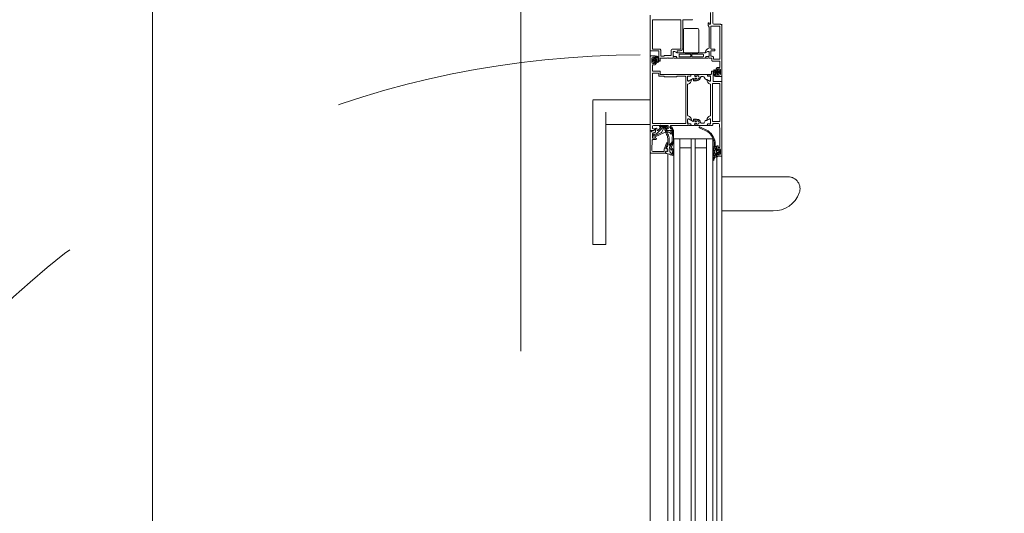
# Model space of a CAD drawing. Header units: centimetres. Extents: x -2424 to 1783, y 5 to 2907.
# Tile 21 of 99: x -626 to -529, y 1479 to 1527. Entities that reach past the tile are written whole.
import ezdxf

# ---------------------------------------------------------------- set-up
doc = ezdxf.new("R2010")
doc.units = ezdxf.units.CM
for name, pattern in [('Dash', [60, 30, -30]), ('Hidden', [71.4375, 47.625, -23.8125]), ('Oś', [222.25, 127, -31.75, 31.75, -31.75])]:
    doc.linetypes.add(name, pattern=pattern)
for name, color, linetype, lineweight in [('A-DETL', 90, 'Continuous', 9), ('A-DETL-GENF', 92, 'Continuous', 9), ('A-DOOR', 31, 'Continuous', 13), ('A-DOOR-HDLN', 31, 'Dash', 9), ('S-GRID', 1, 'Continuous', 13)]:
    doc.layers.add(name, color=color, linetype=linetype, lineweight=lineweight)

msp = doc.modelspace()

# ---------------------------------------------------------------- linework, layer by layer
at = {"layer": 'A-DETL', "color": 251, "linetype": 'Hidden', "lineweight": 9}
msp.add_line((-576.623, 1828.326), (-576.623, 1388.826), dxfattribs=at)
at = {"layer": 'A-DETL', "color": 251, "linetype": 'Dash', "lineweight": 9}
for points, knots in [([(-552.773, 2638.575), (-478.908, 2638.575), (-476.079, 2638.575), (-439.123, 2638.575), (-439.123, 2601.619), (-439.123, 2598.79), (-439.123, 2573.539), (-439.123, 1655.824), (-439.123, 1618.868), (-439.123, 1616.04), (-439.123, 1512.359), (-439.123, 1509.531), (-439.123, 1472.575), (-476.079, 1472.575), (-478.908, 1472.575), (-555.623, 1472.575)], [0, 0, 0, 0, 1.242892, 2.082132, 2.921372, 3.63261, 13.975949, 24.692511, 35.163852, 36.732804, 37.928533, 39.497485, 40.336725, 41.175965, 42.450024, 42.450024, 42.450024, 42.450024]), ([(-555.623, 1472.575), (-478.908, 1472.575), (-476.079, 1472.575), (-439.123, 1472.575), (-439.123, 1435.619), (-439.123, 1432.79), (-439.123, 1329.11), (-439.123, 1326.281), (-439.123, 1289.326), (-402.167, 1289.326), (-399.339, 1289.326), (54.377, 1289.326), (347.204, 1289.326), (391.666, 1289.326), (418.55, 1316.21), (413.877, 1393.928), (413.877, 1663.126)], [0, 0, 0, 0, 1.274059, 2.1133, 2.95254, 4.521491, 5.717221, 7.286172, 8.125412, 8.964652, 14.361634, 22.556861, 31.207392, 35.311818, 37.065318, 41.276562, 41.276562, 41.276562, 41.276562])]:
    msp.add_open_spline(points, degree=3, knots=knots, dxfattribs=at)
at = {"layer": 'A-DETL-GENF', "color": 251, "lineweight": 9}
for p, q in [((-563.973, 1430.326), (-563.973, 1527.826)), ((-556.973, 1526.926), (-556.973, 1431.226)), ((-562.269, 1506.826), (-562.269, 1451.326)), ((-561.673, 1506.826), (-561.673, 1451.326)), ((-561.073, 1506.826), (-561.073, 1451.326)), ((-559.973, 1506.826), (-559.973, 1451.326)), ((-559.573, 1506.826), (-559.573, 1451.326)), ((-558.473, 1506.826), (-558.473, 1451.326)), ((-557.873, 1506.826), (-557.873, 1451.326)), ((-557.473, 1506.826), (-557.473, 1451.326))]:
    msp.add_line(p, q, dxfattribs=at)
at = {"layer": 'A-DOOR', "color": 251, "lineweight": 9}
for p, q in [((-557.873, 1527.026), (-557.873, 1528.976)), ((-563.973, 1524.376), (-563.973, 1527.576)), ((-563.773, 1524.552), (-563.773, 1527.302)), ((-563.723, 1527.352), (-561.023, 1527.352)), ((-560.973, 1527.302), (-560.973, 1524.552)), ((-560.793, 1527.303), (-560.793, 1524.586)), ((-559.89, 1527.352), (-560.753, 1527.352)), ((-558.073, 1528.076), (-558.073, 1526.976)), ((-560.723, 1526.365), (-560.723, 1524.265)), ((-559.373, 1526.515), (-560.573, 1526.515)), ((-559.223, 1524.265), (-559.223, 1526.365)), ((-558.323, 1527.026), (-558.323, 1526.837)), ((-558.318, 1526.815), (-558.229, 1526.636)), ((-558.203, 1526.96), (-558.223, 1527.026)), ((-558.223, 1526.614), (-558.223, 1524.625)), ((-558.123, 1526.926), (-558.156, 1526.926)), ((-558.053, 1524.546), (-558.053, 1526.706)), ((-558.003, 1526.756), (-557.223, 1526.756)), ((-557.123, 1526.926), (-557.773, 1526.926)), ((-557.173, 1526.706), (-557.173, 1523.546)), ((-556.973, 1521.876), (-556.973, 1526.776)), ((-563.173, 1524.326), (-563.923, 1524.326)), ((-563.053, 1524.502), (-563.723, 1524.502)), ((-562.953, 1523.842), (-562.953, 1524.402)), ((-561.923, 1524.402), (-561.923, 1523.922)), ((-561.023, 1524.502), (-561.823, 1524.502)), ((-561.043, 1524.336), (-561.293, 1524.336)), ((-557.703, 1524.496), (-558.003, 1524.496)), ((-558.003, 1524.326), (-557.703, 1524.326)), ((-557.653, 1524.376), (-557.653, 1524.446)), ((-563.523, 1523.825), (-563.923, 1523.825)), ((-563.823, 1523.195), (-563.823, 1523.595)), ((-563.721, 1523.247), (-563.721, 1523.543)), ((-563.712, 1523.56), (-563.639, 1523.606)), ((-563.651, 1523.485), (-563.581, 1523.485)), ((-563.589, 1523.565), (-563.492, 1523.565)), ((-563.551, 1523.455), (-563.551, 1523.335)), ((-563.473, 1523.645), (-563.473, 1523.775)), ((-563.472, 1523.584), (-563.472, 1523.799)), ((-563.123, 1523.376), (-563.123, 1524.276)), ((-561.773, 1523.626), (-562.223, 1523.626)), ((-561.701, 1523.646), (-561.746, 1523.646)), ((-561.722, 1524.184), (-561.722, 1523.837)), ((-561.435, 1523.626), (-561.673, 1523.626)), ((-561.672, 1523.787), (-561.432, 1523.787)), ((-561.343, 1524.124), (-561.572, 1524.256)), ((-561.405, 1523.754), (-561.405, 1523.656)), ((-561.402, 1523.757), (-561.402, 1523.676)), ((-561.352, 1523.626), (-558.594, 1523.626)), ((-561.343, 1524.286), (-561.343, 1524.149)), ((-558.629, 1524.116), (-561.318, 1524.116)), ((-561.165, 1523.936), (-561.165, 1523.806)), ((-560.07, 1523.986), (-561.115, 1523.986)), ((-561.115, 1523.756), (-560.07, 1523.756)), ((-560.573, 1524.115), (-559.373, 1524.115)), ((-560.02, 1523.806), (-560.02, 1523.936)), ((-559.918, 1523.806), (-559.918, 1523.936)), ((-559.868, 1523.986), (-558.823, 1523.986)), ((-558.823, 1523.756), (-559.868, 1523.756)), ((-558.773, 1523.936), (-558.773, 1523.806)), ((-558.377, 1524.254), (-558.604, 1524.123)), ((-558.544, 1523.676), (-558.544, 1523.756)), ((-558.541, 1523.754), (-558.541, 1523.656)), ((-558.514, 1523.786), (-558.274, 1523.786)), ((-558.511, 1523.626), (-558.323, 1523.626)), ((-558.296, 1523.646), (-558.251, 1523.646)), ((-558.224, 1523.836), (-558.224, 1524.184)), ((-558.223, 1523.626), (-558.003, 1523.626)), ((-558.053, 1523.846), (-558.053, 1524.276)), ((-557.933, 1523.796), (-558.003, 1523.796)), ((-557.953, 1523.576), (-557.953, 1523.376)), ((-557.783, 1523.546), (-557.783, 1523.646)), ((-557.223, 1523.496), (-557.733, 1523.496)), ((-563.773, 1522.375), (-563.773, 1522.915)), ((-563.723, 1522.965), (-563.523, 1522.965)), ((-563.636, 1523.189), (-563.71, 1523.229)), ((-563.581, 1523.305), (-563.651, 1523.305)), ((-563.492, 1523.224), (-563.587, 1523.224)), ((-563.473, 1523.015), (-563.473, 1523.145)), ((-563.472, 1523.046), (-563.472, 1523.204)), ((-563.374, 1523.121), (-563.374, 1523.121)), ((-563.251, 1523.22), (-563.24, 1523.246)), ((-563.043, 1523.326), (-563.073, 1523.326)), ((-557.903, 1523.326), (-557.223, 1523.326)), ((-557.695, 1522.431), (-557.707, 1522.405)), ((-557.572, 1522.529), (-557.572, 1522.53)), ((-557.475, 1522.604), (-557.475, 1522.447)), ((-557.473, 1522.636), (-557.473, 1522.506)), ((-557.455, 1522.427), (-557.359, 1522.427)), ((-557.223, 1522.686), (-557.423, 1522.686)), ((-557.31, 1522.462), (-557.236, 1522.422)), ((-557.225, 1522.404), (-557.225, 1522.108)), ((-557.173, 1523.276), (-557.173, 1522.736)), ((-557.123, 1522.456), (-557.123, 1522.056)), ((-563.753, 1522.095), (-563.753, 1517.255)), ((-563.043, 1522.325), (-563.723, 1522.325)), ((-563.203, 1522.145), (-563.703, 1522.145)), ((-563.153, 1521.945), (-563.153, 1522.095)), ((-561.773, 1522.025), (-562.223, 1522.025)), ((-560.323, 1522.025), (-561.673, 1522.025)), ((-560.503, 1517.255), (-560.503, 1521.795)), ((-560.322, 1521.814), (-560.322, 1521.467)), ((-560.251, 1522.005), (-560.296, 1522.005)), ((-560.032, 1521.864), (-560.272, 1521.864)), ((-560.035, 1522.025), (-560.223, 1522.025)), ((-560.169, 1521.397), (-559.778, 1521.622)), ((-560.005, 1521.897), (-560.005, 1521.995)), ((-560.002, 1521.975), (-560.002, 1521.894)), ((-559.664, 1522.025), (-559.952, 1522.025)), ((-559.748, 1521.604), (-559.748, 1521.415)), ((-559.628, 1521.825), (-559.644, 1522.005)), ((-559.618, 1521.415), (-559.618, 1521.625)), ((-559.468, 1521.805), (-559.608, 1521.805)), ((-559.598, 1521.645), (-559.468, 1521.645)), ((-559.579, 1521.843), (-559.579, 1522.005)), ((-559.579, 1521.415), (-559.579, 1521.608)), ((-559.482, 1521.816), (-559.561, 1521.823)), ((-559.561, 1521.628), (-559.482, 1521.635)), ((-559.559, 1522.025), (-558.444, 1522.025)), ((-559.449, 1521.884), (-559.449, 1521.846)), ((-559.449, 1521.605), (-559.449, 1521.567)), ((-559.448, 1521.861), (-559.448, 1521.825)), ((-559.448, 1521.625), (-559.448, 1521.59)), ((-558.793, 1521.805), (-558.984, 1521.805)), ((-558.707, 1521.755), (-558.609, 1521.585)), ((-558.481, 1521.535), (-558.522, 1521.535)), ((-558.227, 1521.397), (-558.456, 1521.529)), ((-558.394, 1521.975), (-558.394, 1521.894)), ((-558.391, 1521.995), (-558.391, 1521.897)), ((-558.364, 1521.864), (-558.124, 1521.864)), ((-558.173, 1522.025), (-558.361, 1522.025)), ((-558.361, 1521.867), (-558.123, 1521.867)), ((-558.101, 1522.005), (-558.146, 1522.005)), ((-558.074, 1521.814), (-558.074, 1521.467)), ((-558.053, 1522.025), (-558.073, 1522.025)), ((-558.073, 1521.817), (-558.073, 1521.425)), ((-558.003, 1522.275), (-558.003, 1522.075)), ((-557.873, 1522.325), (-557.953, 1522.325)), ((-557.823, 1521.375), (-557.823, 1522.275)), ((-557.475, 1522.067), (-557.475, 1521.852)), ((-557.473, 1522.006), (-557.473, 1521.876)), ((-557.358, 1522.086), (-557.455, 1522.086)), ((-557.423, 1521.826), (-557.023, 1521.826)), ((-557.395, 1522.196), (-557.395, 1522.316)), ((-557.365, 1522.346), (-557.295, 1522.346)), ((-557.295, 1522.166), (-557.365, 1522.166)), ((-557.235, 1522.091), (-557.308, 1522.045)), ((-560.323, 1518.025), (-560.323, 1521.025)), ((-559.728, 1521.395), (-559.638, 1521.395)), ((-559.469, 1521.395), (-559.559, 1521.395)), ((-558.073, 1521.025), (-558.073, 1518.025)), ((-557.893, 1517.455), (-557.893, 1521.095)), ((-557.843, 1521.145), (-557.223, 1521.145)), ((-557.023, 1521.325), (-557.773, 1521.325)), ((-557.173, 1521.095), (-557.173, 1517.455)), ((-556.973, 1514.075), (-556.973, 1521.275)), ((-568.323, 1519.525), (-569.573, 1519.525)), ((-563.973, 1519.525), (-568.323, 1519.525)), ((-569.573, 1518.326), (-569.573, 1519.484)), ((-569.573, 1506.159), (-569.573, 1518.326)), ((-568.323, 1518.326), (-568.323, 1506.159)), ((-560.322, 1517.236), (-560.322, 1517.584)), ((-560.169, 1517.654), (-559.778, 1517.429)), ((-559.748, 1517.447), (-559.748, 1517.635)), ((-559.728, 1517.655), (-559.638, 1517.655)), ((-559.618, 1517.635), (-559.618, 1517.425)), ((-559.579, 1517.635), (-559.579, 1517.443)), ((-559.469, 1517.655), (-559.559, 1517.655)), ((-558.227, 1517.654), (-558.456, 1517.522)), ((-558.074, 1517.236), (-558.074, 1517.584)), ((-558.073, 1517.625), (-558.073, 1517.233)), ((-568.323, 1517.127), (-563.973, 1517.127)), ((-563.773, 1516.795), (-563.773, 1516.925)), ((-563.703, 1517.205), (-560.553, 1517.205)), ((-563.673, 1517.025), (-563.073, 1517.025)), ((-562.808, 1516.777), (-563.372, 1516.213)), ((-563.32, 1516.7), (-563.31, 1516.574)), ((-563.225, 1516.543), (-562.927, 1516.842)), ((-563.053, 1516.873), (-563.01, 1516.83)), ((-562.982, 1516.859), (-563.026, 1516.903)), ((-562.393, 1516.993), (-563.004, 1516.993)), ((-563, 1516.953), (-562.642, 1516.953)), ((-562.973, 1517.025), (-562.273, 1517.025)), ((-562.931, 1516.874), (-562.969, 1516.908)), ((-562.962, 1516.925), (-562.633, 1516.925)), ((-562.687, 1516.737), (-562.798, 1516.431)), ((-562.45, 1516.835), (-562.667, 1516.835)), ((-562.448, 1516.803), (-562.593, 1516.803)), ((-562.563, 1516.913), (-562.448, 1516.913)), ((-562.562, 1516.885), (-562.45, 1516.885)), ((-562.173, 1516.925), (-562.173, 1516.795)), ((-562.003, 1516.745), (-562.003, 1516.975)), ((-561.953, 1517.025), (-560.323, 1517.025)), ((-561.853, 1516.695), (-561.953, 1516.695)), ((-561.803, 1516.595), (-561.803, 1516.645)), ((-560.296, 1517.045), (-560.251, 1517.045)), ((-560.032, 1517.186), (-560.272, 1517.186)), ((-560.223, 1517.025), (-560.035, 1517.025)), ((-560.005, 1517.055), (-560.005, 1517.153)), ((-560.002, 1517.075), (-560.002, 1517.156)), ((-559.664, 1517.025), (-559.952, 1517.025)), ((-559.628, 1517.225), (-559.644, 1517.045)), ((-559.468, 1517.245), (-559.608, 1517.245)), ((-559.598, 1517.405), (-559.468, 1517.405)), ((-559.579, 1517.208), (-559.579, 1517.045)), ((-559.561, 1517.423), (-559.482, 1517.416)), ((-559.482, 1517.235), (-559.561, 1517.228)), ((-559.559, 1517.025), (-558.444, 1517.025)), ((-559.449, 1517.446), (-559.449, 1517.484)), ((-559.449, 1517.167), (-559.449, 1517.205)), ((-559.448, 1517.425), (-559.448, 1517.461)), ((-559.448, 1517.19), (-559.448, 1517.225)), ((-559.162, 1516.797), (-558.364, 1516.405)), ((-558.321, 1516.495), (-559.119, 1516.887)), ((-558.793, 1517.245), (-558.984, 1517.245)), ((-558.707, 1517.295), (-558.609, 1517.465)), ((-558.481, 1517.515), (-558.522, 1517.515)), ((-558.394, 1517.075), (-558.394, 1517.156)), ((-558.391, 1517.153), (-558.391, 1517.055)), ((-558.364, 1517.186), (-558.124, 1517.186)), ((-558.123, 1517.183), (-558.361, 1517.183)), ((-558.361, 1517.025), (-558.173, 1517.025)), ((-558.146, 1517.045), (-558.101, 1517.045)), ((-558.073, 1517.025), (-557.923, 1517.025)), ((-557.873, 1517.075), (-557.873, 1517.175)), ((-557.223, 1517.405), (-557.843, 1517.405)), ((-557.823, 1517.225), (-557.316, 1517.225)), ((-563.836, 1516.416), (-563.575, 1516.345)), ((-563.773, 1516.178), (-563.773, 1515.825)), ((-563.68, 1516.095), (-563.751, 1515.862)), ((-563.516, 1516.175), (-563.71, 1516.226)), ((-563.624, 1516.003), (-563.602, 1516.075)), ((-562.881, 1516.344), (-563.596, 1515.979)), ((-562.253, 1516.503), (-562.441, 1516.503)), ((-562.423, 1516.545), (-561.853, 1516.545)), ((-562.273, 1515.087), (-562.273, 1515.736)), ((-562.133, 1515.704), (-562.133, 1515.13)), ((-561.826, 1515.472), (-561.807, 1516.42)), ((-561.073, 1506.075), (-561.073, 1515.725)), ((-558.473, 1506.075), (-558.473, 1515.725)), ((-563.775, 1515.598), (-563.817, 1514.632)), ((-563.442, 1515.645), (-563.725, 1515.645)), ((-562.62, 1514.694), (-562.402, 1515.293)), ((-562.276, 1515.258), (-562.446, 1514.793)), ((-562.399, 1514.725), (-562.323, 1514.725)), ((-562.278, 1514.748), (-562.394, 1514.79)), ((-562.355, 1515.325), (-562.323, 1515.325)), ((-562.258, 1514.514), (-562.258, 1514.719)), ((-557.814, 1514.817), (-557.753, 1514.794)), ((-557.753, 1514.717), (-557.814, 1514.694)), ((-557.614, 1514.816), (-557.723, 1514.955)), ((-557.623, 1515.005), (-557.623, 1515.201)), ((-557.603, 1514.663), (-557.603, 1514.785)), ((-557.523, 1514.955), (-557.573, 1514.955)), ((-557.493, 1514.715), (-557.493, 1514.925)), ((-557.473, 1514.985), (-557.473, 1514.705)), ((-557.403, 1515.035), (-557.423, 1515.035)), ((-557.353, 1514.935), (-557.353, 1514.985)), ((-557.223, 1514.885), (-557.303, 1514.885)), ((-563.973, 1514.375), (-563.973, 1506.075)), ((-562.523, 1514.325), (-563.923, 1514.325)), ((-563.667, 1514.475), (-562.673, 1514.475)), ((-562.623, 1514.525), (-562.623, 1514.676)), ((-562.473, 1514.475), (-562.473, 1514.375)), ((-562.443, 1514.332), (-562.415, 1514.472)), ((-562.323, 1514.525), (-562.423, 1514.525)), ((-562.382, 1514.496), (-562.292, 1514.484)), ((-562.273, 1514.675), (-562.273, 1514.575)), ((-562.269, 1514.257), (-562.269, 1506.075)), ((-562.066, 1514.664), (-562.066, 1514.446)), ((-557.843, 1513.916), (-557.843, 1513.649)), ((-557.814, 1514.617), (-557.753, 1514.594)), ((-557.753, 1514.517), (-557.814, 1514.494)), ((-557.814, 1514.417), (-557.753, 1514.394)), ((-557.753, 1514.317), (-557.814, 1514.294)), ((-557.803, 1514.215), (-557.763, 1514.215)), ((-557.764, 1513.641), (-557.736, 1513.785)), ((-557.703, 1514.009), (-557.615, 1514.111)), ((-557.673, 1514.341), (-557.673, 1514.565)), ((-557.648, 1514.608), (-557.628, 1514.62)), ((-557.628, 1514.287), (-557.648, 1514.298)), ((-557.603, 1514.144), (-557.603, 1514.243)), ((-557.557, 1513.946), (-557.45, 1513.956)), ((-557.513, 1514.425), (-557.513, 1514.485)), ((-557.363, 1514.615), (-557.493, 1514.615)), ((-557.493, 1514.295), (-557.363, 1514.295)), ((-557.473, 1514.205), (-557.473, 1514.075)), ((-557.473, 1513.959), (-557.473, 1506.075)), ((-557.463, 1514.535), (-557.333, 1514.535)), ((-557.333, 1514.375), (-557.463, 1514.375)), ((-557.423, 1514.025), (-557.023, 1514.025)), ((-557.333, 1514.655), (-557.333, 1514.645)), ((-557.333, 1514.265), (-557.333, 1514.255)), ((-557.283, 1514.485), (-557.283, 1514.425)), ((-557.178, 1514.573), (-557.282, 1514.677)), ((-557.282, 1514.234), (-557.178, 1514.338)), ((-557.163, 1514.374), (-557.163, 1514.537)), ((-557.123, 1514.655), (-557.123, 1514.255)), ((-556.973, 1514.075), (-556.973, 1506.075)), ((-557.835, 1513.624), (-557.821, 1513.652)), ((-550.5, 1511.993), (-556.973, 1511.993)), ((-556.973, 1508.659), (-551.957, 1508.659)), ((-569.573, 1505.369), (-568.323, 1505.369))]:
    msp.add_line(p, q, dxfattribs=at)
at = {"layer": 'A-DOOR', "color": 251, "lineweight": 9, "flags": 128}
for points in [[(-563.973, 1523.775), (-563.973, 1516.525), (-563.633, 1516.525), (-563.523, 1516.635), (-563.523, 1516.695), (-563.673, 1516.695)], [(-563.723, 1523.695), (-563.573, 1523.695), (-563.573, 1523.595), (-563.523, 1523.595)], [(-563.497, 1523.481), (-563.472, 1523.535), (-563.424, 1523.523)], [(-563.484, 1523.347), (-563.399, 1523.395), (-563.484, 1523.443)], [(-563.452, 1523.819), (-563.351, 1523.819), (-563.33, 1523.816)], [(-563.401, 1523.495), (-563.398, 1523.442), (-563.399, 1523.366), (-563.405, 1523.308)], [(-563.249, 1523.631), (-563.27, 1523.673), (-563.29, 1523.704)], [(-563.251, 1523.787), (-563.242, 1523.779), (-563.205, 1523.714), (-563.183, 1523.666), (-563.165, 1523.614), (-563.149, 1523.563), (-563.139, 1523.509), (-563.135, 1523.455)], [(-562.323, 1523.626), (-562.993, 1523.626), (-562.993, 1523.376)], [(-561.973, 1523.872), (-562.573, 1523.872), (-562.653, 1523.792), (-562.903, 1523.792)], [(-561.723, 1524.226), (-561.723, 1523.796), (-561.435, 1523.784)], [(-561.364, 1524.137), (-561.603, 1524.276), (-561.673, 1524.276)], [(-558.584, 1524.137), (-558.343, 1524.276), (-558.273, 1524.276)], [(-558.223, 1524.226), (-558.223, 1523.796), (-558.511, 1523.784)], [(-563.523, 1523.195), (-563.573, 1523.195), (-563.573, 1523.095), (-563.723, 1523.095)], [(-563.437, 1523.267), (-563.445, 1523.264), (-563.472, 1523.254), (-563.497, 1523.308)], [(-557.51, 1522.384), (-557.502, 1522.387), (-557.475, 1522.397), (-557.45, 1522.343)], [(-557.423, 1522.456), (-557.373, 1522.456), (-557.373, 1522.556), (-557.223, 1522.556)], [(-560.553, 1521.845), (-561.353, 1521.845), (-561.423, 1521.775), (-562.573, 1521.775), (-562.643, 1521.845), (-563.053, 1521.845)], [(-562.323, 1522.025), (-562.993, 1522.025), (-562.993, 1522.275)], [(-560.323, 1521.425), (-560.323, 1521.855), (-560.035, 1521.867)], [(-559.964, 1521.514), (-560.203, 1521.375), (-560.273, 1521.375)], [(-558.123, 1521.375), (-558.193, 1521.375), (-558.433, 1521.514)], [(-557.695, 1521.864), (-557.704, 1521.872), (-557.742, 1521.937), (-557.764, 1521.984), (-557.782, 1522.036), (-557.798, 1522.088), (-557.808, 1522.142), (-557.811, 1522.196)], [(-557.697, 1522.02), (-557.677, 1521.978), (-557.657, 1521.947)], [(-557.495, 1521.832), (-557.596, 1521.832), (-557.616, 1521.835)], [(-557.546, 1522.155), (-557.549, 1522.209), (-557.547, 1522.285), (-557.541, 1522.342)], [(-557.462, 1522.304), (-557.547, 1522.256), (-557.462, 1522.208)], [(-557.45, 1522.169), (-557.475, 1522.116), (-557.523, 1522.128)], [(-557.223, 1521.956), (-557.373, 1521.956), (-557.373, 1522.056), (-557.423, 1522.056)], [(-559.364, 1521.425), (-559.449, 1521.425), (-559.449, 1521.415)], [(-560.035, 1517.183), (-560.311, 1517.183), (-560.323, 1517.625)], [(-560.273, 1517.675), (-560.203, 1517.675), (-559.964, 1517.537)], [(-559.364, 1517.625), (-559.449, 1517.625), (-559.449, 1517.635)], [(-558.433, 1517.537), (-558.193, 1517.675), (-558.123, 1517.675)], [(-563.449, 1516.45), (-563.474, 1516.735), (-563.37, 1516.745)], [(-562.537, 1516.577), (-562.563, 1516.723), (-562.442, 1516.723)], [(-562.273, 1516.695), (-562.523, 1516.695), (-562.523, 1516.645)], [(-557.217, 1517.133), (-557.173, 1516.525), (-557.173, 1514.935)], [(-563.973, 1514.375), (-563.973, 1516.475), (-563.873, 1516.475), (-563.873, 1516.464)], [(-563.723, 1515.775), (-563.483, 1515.775), (-563.483, 1515.835), (-563.42, 1515.799)], [(-563.705, 1515.797), (-563.501, 1515.807), (-563.497, 1515.915), (-562.533, 1516.383), (-562.177, 1516.383)], [(-561.695, 1516.427), (-561.695, 1515.381), (-561.694, 1515.447)], [(-561.673, 1506.075), (-561.673, 1515.725), (-557.873, 1515.725), (-557.873, 1506.075)], [(-561.073, 1514.825), (-559.973, 1514.825), (-559.973, 1515.725), (-559.973, 1506.075)], [(-558.473, 1514.825), (-559.573, 1514.825), (-559.573, 1515.725), (-559.573, 1506.075)], [(-557.723, 1515.191), (-557.723, 1514.955), (-557.823, 1514.89)], [(-557.423, 1514.655), (-557.373, 1514.655), (-557.373, 1514.755), (-557.223, 1514.755)], [(-557.413, 1513.995), (-557.493, 1513.995), (-557.493, 1514.195)], [(-557.223, 1514.155), (-557.373, 1514.155), (-557.373, 1514.255), (-557.423, 1514.255)], [(-569.573, 1505.384), (-569.573, 1505.369), (-569.573, 1505.384), (-569.573, 1505.429), (-569.573, 1505.502), (-569.573, 1505.601), (-569.573, 1505.72), (-569.573, 1505.857), (-569.573, 1506.005), (-569.573, 1506.159)], [(-568.323, 1506.159), (-568.323, 1506.005), (-568.323, 1505.857), (-568.323, 1505.72), (-568.323, 1505.601), (-568.323, 1505.502), (-568.323, 1505.429), (-568.323, 1505.384), (-568.323, 1505.369), (-568.323, 1505.384)]]:
    msp.add_lwpolyline(points, dxfattribs=at)
for points in [[(-563.697, 1523.405), (-563.689, 1523.412), (-563.679, 1523.415), (-563.669, 1523.412), (-563.662, 1523.405), (-563.66, 1523.395), (-563.662, 1523.385), (-563.669, 1523.378), (-563.679, 1523.375), (-563.689, 1523.378), (-563.697, 1523.385), (-563.699, 1523.395)], [(-557.25, 1522.246), (-557.257, 1522.239), (-557.267, 1522.236), (-557.277, 1522.239), (-557.284, 1522.246), (-557.287, 1522.256), (-557.284, 1522.266), (-557.277, 1522.273), (-557.267, 1522.276), (-557.257, 1522.273), (-557.25, 1522.266), (-557.247, 1522.256)], [(-562.103, 1514.883), (-562.103, 1514.818)], [(-562.074, 1514.772), (-561.981, 1514.718), (-561.895, 1514.664), (-561.981, 1514.718)], [(-561.8, 1514.753), (-561.925, 1514.858)], [(-561.876, 1514.98), (-561.701, 1515.349)], [(-561.863, 1514.615), (-561.816, 1514.458)], [(-561.812, 1514.43), (-561.816, 1514.212), (-561.812, 1514.212), (-561.693, 1514.212), (-561.693, 1514.442), (-561.693, 1514.213), (-561.812, 1514.212)], [(-561.698, 1514.476), (-561.762, 1514.695)]]:
    msp.add_lwpolyline(points, close=True, dxfattribs=at)
at = {"layer": 'A-DOOR', "color": 251, "lineweight": 9}
for centre, radius, start, end in [((-563.723, 1527.302), 0.05, 89.99418, 180.00582), ((-561.023, 1527.302), 0.05, 0, 90), ((-560.743, 1527.303), 0.05, 101.55563, 180), ((-559.901, 1527.401), 0.05, 281.55563, 0), ((-560.573, 1526.365), 0.15, 89.99848, 180.00152), ((-559.373, 1526.365), 0.15, 0.00185, 89.99815), ((-558.273, 1527.026), 0.05, 0, 180), ((-558.273, 1526.837), 0.05, 180, 206.49171), ((-558.273, 1526.614), 0.05, 0, 26.56913), ((-558.156, 1526.976), 0.05, 198.316, 270), ((-558.123, 1526.976), 0.05, 269.99915, 0.00435), ((-558.003, 1526.706), 0.05, 90, 180), ((-557.773, 1527.026), 0.1, 180.00247, 269.99709), ((-557.223, 1526.706), 0.05, 0.00277, 89.99723), ((-557.123, 1526.776), 0.15, 359.99952, 90.00165), ((-563.923, 1524.376), 0.05, 180.00031, 269.99969), ((-563.723, 1524.552), 0.05, 180.00061, 269.99939), ((-563.173, 1524.276), 0.05, 359.99929, 90.00071), ((-563.053, 1524.402), 0.1, 359.99956, 90.00087), ((-561.823, 1524.402), 0.1, 90, 180), ((-561.293, 1524.286), 0.05, 90, 180), ((-561.043, 1524.586), 0.25, 270, 0), ((-561.023, 1524.552), 0.05, 270.0035, 359.9965), ((-558.106, 1524.102), 0.5, 107.74506, 174.36832), ((-558.273, 1524.626), 0.05, 287.74506, 359.58247), ((-558.003, 1524.546), 0.05, 179.99958, 270.00042), ((-558.003, 1524.276), 0.05, 90, 180.00175), ((-557.703, 1524.446), 0.05, 0.00612, 89.99825), ((-557.703, 1524.376), 0.05, 269.99213, 0.0035), ((-563.923, 1523.775), 0.05, 90.00331, 179.99669), ((-563.723, 1523.595), 0.1, 90.00281, 179.99719), ((-563.702, 1523.543), 0.0194, 119.71985, 180.64407), ((-563.898, 1523.395), 0.262, 339.91551, 20.08449), ((-563.629, 1523.588), 0.0204, 348.57017, 120.46005), ((-563.589, 1523.584), 0.0199, 180.02761, 270.2616), ((-563.581, 1523.455), 0.03, 359.99981, 89.99943), ((-563.523, 1523.775), 0.05, 0.00152, 89.99848), ((-563.523, 1523.645), 0.05, 269.99794, 0.00031), ((-563.47, 1523.469), 0.03, 154.74609, 240.73672), ((-563.492, 1523.584), 0.0198, 269.35583, 0.06862), ((-563.452, 1523.799), 0.0198, 88.95061, 179.89982), ((-563.431, 1523.494), 0.03, 3.5065, 76.15393), ((-564.327, 1523.423), 1, 342.46751, 15.19484), ((-563.324, 1523.689), 0.0381, 24.28339, 185.95186), ((-563.369, 1523.587), 0.232, 59.4906, 80.31624), ((-563.586, 1523.455), 0.38, 359.97663, 27.68358), ((-563.718, 1523.431), 0.513, 338.74465, 2.58871), ((-563.687, 1523.427), 0.552, 334.57396, 2.93684), ((-563.073, 1523.376), 0.05, 179.99301, 270.0035), ((-563.043, 1523.376), 0.05, 269.99126, 0.0035), ((-562.903, 1523.842), 0.05, 180.00437, 269.9965), ((-562.273, 1523.573), 0.0725, 46.39476, 133.60524), ((-561.973, 1523.922), 0.05, 269.99913, 0.00612), ((-561.746, 1523.618), 0.0279, 88.83541, 163.58012), ((-561.673, 1524.226), 0.05, 90, 180), ((-561.711, 1523.796), 0.012, 180, 270), ((-561.623, 1524.17), 0.1, 58.94746, 171.79028), ((-561.672, 1523.837), 0.05, 180, 270.0003), ((-561.7, 1523.618), 0.0279, 16.42459, 91.16287), ((-561.435, 1523.754), 0.03, 0, 90), ((-561.435, 1523.656), 0.03, 270, 0), ((-561.433, 1523.755), 0.0311, 2.05071, 87.94929), ((-561.352, 1523.676), 0.05, 179.99969, 270.00031), ((-561.357, 1524.149), 0.0138, 240, 0), ((-561.311, 1524.184), 0.0682, 242.011, 264.09476), ((-561.115, 1523.936), 0.05, 90, 180), ((-561.115, 1523.806), 0.05, 180, 270), ((-560.573, 1524.265), 0.15, 179.99705, 270.00295), ((-560.07, 1523.936), 0.05, 0, 90), ((-560.07, 1523.806), 0.05, 270, 0), ((-559.868, 1523.936), 0.05, 90, 180), ((-559.868, 1523.806), 0.05, 180, 270), ((-559.373, 1524.265), 0.15, 270.00042, 359.99958), ((-558.823, 1523.936), 0.05, 0, 90), ((-558.823, 1523.806), 0.05, 270, 0), ((-558.629, 1524.166), 0.05, 270, 300), ((-558.589, 1524.149), 0.0139, 174.36832, 294.05766), ((-558.594, 1523.675), 0.05, 270.00824, 0.98877), ((-558.514, 1523.756), 0.03, 90, 180), ((-558.511, 1523.754), 0.03, 90, 180), ((-558.511, 1523.656), 0.03, 180, 270), ((-558.323, 1524.17), 0.0999, 8.12743, 122.78156), ((-558.296, 1523.618), 0.0279, 88.83713, 163.57541), ((-558.274, 1523.836), 0.05, 269.9997, 0.0003), ((-558.273, 1524.226), 0.05, 359.99882, 90.00118), ((-558.25, 1523.618), 0.0279, 16.41988, 91.16459), ((-558.235, 1523.796), 0.012, 270, 0), ((-558.003, 1523.846), 0.05, 179.99738, 270.0035), ((-558.003, 1523.576), 0.05, 359.99825, 89.99913), ((-557.903, 1523.376), 0.05, 180, 270.00175), ((-557.933, 1523.646), 0.15, 359.99854, 90.00029), ((-557.733, 1523.546), 0.05, 179.99825, 270.0035), ((-557.223, 1523.546), 0.05, 270, 0.00175), ((-563.723, 1523.195), 0.1, 180.00059, 269.99941), ((-563.723, 1522.915), 0.05, 90.00107, 179.99893), ((-563.702, 1523.246), 0.0195, 178.63945, 244.2271), ((-563.627, 1523.207), 0.0202, 243.80108, 349.32903), ((-563.587, 1523.203), 0.0203, 90.46853, 179.2437), ((-563.581, 1523.335), 0.03, 269.99885, 359.99981), ((-563.523, 1523.145), 0.05, 0.00004, 89.99996), ((-563.523, 1523.015), 0.05, 269.99973, 0.00027), ((-563.47, 1523.321), 0.03, 119.26328, 204.61526), ((-563.492, 1523.204), 0.0198, 359.70035, 90.58455), ((-563.471, 1523.147), 0.101, 269.61173, 344.73461), ((-563.455, 1523.314), 0.05, 291.17651, 354.1559), ((-563.22, 1523.205), 0.0351, 154.26692, 334.26692), ((-557.26, 1522.224), 0.552, 154.57396, 182.93684), ((-557.727, 1522.446), 0.0351, 334.26692, 154.26692), ((-557.229, 1522.22), 0.513, 158.74465, 182.58871), ((-556.619, 1522.228), 1, 162.46751, 195.19484), ((-557.475, 1522.504), 0.101, 89.61173, 164.73461), ((-557.455, 1522.447), 0.0198, 179.70035, 270.58455), ((-557.423, 1522.636), 0.05, 90.00094, 179.99906), ((-557.423, 1522.506), 0.05, 180.0035, 269.9965), ((-557.359, 1522.447), 0.0203, 270.46853, 359.2437), ((-557.319, 1522.443), 0.0202, 63.80108, 169.32903), ((-557.245, 1522.404), 0.0195, 358.63945, 64.2271), ((-557.223, 1523.276), 0.05, 0.00094, 89.99906), ((-557.223, 1522.736), 0.05, 270.0035, 359.9965), ((-557.223, 1522.456), 0.1, 0, 90.00044), ((-563.723, 1522.375), 0.05, 179.99969, 270.00074), ((-563.703, 1522.095), 0.05, 89.99929, 179.99983), ((-563.203, 1522.095), 0.05, 359.99892, 90.00036), ((-563.053, 1521.945), 0.1, 179.99988, 270.00012), ((-563.043, 1522.275), 0.05, 359.99957, 90.00131), ((-562.273, 1522.078), 0.0725, 226.3959, 313.60418), ((-561.723, 1522.078), 0.0725, 226.39586, 313.60414), ((-560.553, 1521.795), 0.05, 0.00176, 89.99824), ((-560.297, 1522.033), 0.0279, 196.41988, 271.16459), ((-560.311, 1521.855), 0.012, 90, 180), ((-560.272, 1521.814), 0.05, 89.9997, 180.0003), ((-560.223, 1521.481), 0.1, 188.18161, 302.72702), ((-560.441, 1521.549), 0.5, 287.74842, 354.37742), ((-560.25, 1522.033), 0.0279, 268.83713, 343.57541), ((-560.035, 1521.995), 0.03, 0, 90), ((-560.035, 1521.897), 0.03, 270, 0), ((-560.032, 1521.894), 0.03, 269.99208, 359.99999), ((-559.952, 1521.975), 0.05, 90, 179.99999), ((-559.957, 1521.502), 0.0138, 354.37742, 120), ((-559.768, 1521.604), 0.02, 0, 119.87984), ((-559.664, 1522.005), 0.02, 0.11638, 89.88799), ((-559.608, 1521.825), 0.02, 180.11558, 269.88879), ((-559.598, 1521.625), 0.02, 90.10881, 179.89556), ((-559.559, 1522.005), 0.02, 90, 180), ((-559.559, 1521.843), 0.02, 180, 264.99984), ((-559.559, 1521.608), 0.02, 95.00016, 180), ((-559.479, 1521.846), 0.03, 264.99984, 0), ((-559.479, 1521.605), 0.03, 0, 95.00016), ((-559.468, 1521.825), 0.02, 270.11201, 359.88581), ((-559.468, 1521.625), 0.02, 0.11339, 89.8888), ((-559.365, 1521.725), 0.18, 241.91038, 118.08962), ((-559.365, 1521.725), 0.159, 238.48438, 121.51562), ((-559.364, 1521.725), 0.3, 269.99889, 0.00111), ((-558.984, 1521.726), 0.0799, 89.93638, 180.06253), ((-558.793, 1521.705), 0.1, 30.02318, 89.97521), ((-558.522, 1521.635), 0.1, 210.03504, 269.9651), ((-558.481, 1521.485), 0.05, 60, 90), ((-558.439, 1521.502), 0.0138, 60, 185.62258), ((-557.956, 1521.549), 0.5, 185.62258, 252.25158), ((-558.444, 1521.975), 0.05, 0, 90), ((-558.364, 1521.894), 0.03, 180, 270), ((-558.361, 1521.995), 0.03, 90, 180), ((-558.361, 1521.897), 0.03, 180, 270), ((-558.173, 1521.481), 0.1, 237.27298, 351.81839), ((-558.147, 1522.033), 0.0279, 196.42459, 271.16287), ((-558.124, 1521.814), 0.05, 359.9997, 90.0003), ((-558.123, 1521.817), 0.05, 0, 90), ((-558.1, 1522.033), 0.0279, 268.83541, 343.58012), ((-558.053, 1522.075), 0.05, 270, 0), ((-557.953, 1522.275), 0.05, 90.00331, 179.99669), ((-557.873, 1522.275), 0.05, 0.00152, 89.99848), ((-557.361, 1522.196), 0.38, 179.97663, 207.68358), ((-557.577, 1522.064), 0.232, 239.4906, 260.31624), ((-557.622, 1521.962), 0.0381, 204.28339, 5.95186), ((-557.516, 1522.157), 0.03, 183.5065, 256.15393), ((-557.492, 1522.337), 0.05, 111.17651, 174.1559), ((-557.495, 1521.852), 0.0198, 268.95061, 359.89982), ((-557.455, 1522.067), 0.0198, 89.35583, 180.06862), ((-557.423, 1522.006), 0.05, 89.99213, 180.00175), ((-557.423, 1521.876), 0.05, 180.0035, 269.9965), ((-557.477, 1522.33), 0.03, 299.26328, 24.61526), ((-557.477, 1522.182), 0.03, 334.74609, 60.73672), ((-557.365, 1522.316), 0.03, 89.99885, 179.99981), ((-557.365, 1522.196), 0.03, 179.99981, 269.99943), ((-557.358, 1522.066), 0.0199, 0.02761, 90.2616), ((-557.318, 1522.062), 0.0204, 168.57017, 300.46005), ((-557.049, 1522.256), 0.262, 159.91551, 200.08449), ((-557.245, 1522.108), 0.0194, 299.71985, 0.64407), ((-557.223, 1522.056), 0.1, 270.0018, 359.9982), ((-557.023, 1521.876), 0.05, 270.00181, 359.99819), ((-560.273, 1521.425), 0.05, 180, 270), ((-560.273, 1521.025), 0.05, 107.74842, 180), ((-559.728, 1521.415), 0.02, 180.11937, 269.88282), ((-559.638, 1521.415), 0.02, 270.1112, 359.88661), ((-559.559, 1521.415), 0.02, 180, 270), ((-559.469, 1521.415), 0.02, 270, 0), ((-558.123, 1521.425), 0.05, 270, 0), ((-558.123, 1521.025), 0.05, 0, 72.25158), ((-557.843, 1521.095), 0.05, 90, 180), ((-557.773, 1521.375), 0.05, 179.99973, 270.00027), ((-557.223, 1521.095), 0.05, 0, 90), ((-557.023, 1521.275), 0.05, 0.00152, 89.99848), ((-560.273, 1518.025), 0.05, 180, 252.25158), ((-560.273, 1517.625), 0.05, 90, 180), ((-560.223, 1517.57), 0.1, 57.27298, 171.81839), ((-560.441, 1517.502), 0.5, 5.62258, 72.25158), ((-559.728, 1517.635), 0.02, 90.11718, 179.88063), ((-559.638, 1517.635), 0.02, 0.11339, 89.8888), ((-559.559, 1517.635), 0.02, 90, 180), ((-559.469, 1517.635), 0.02, 0, 90), ((-559.364, 1517.325), 0.3, 359.99889, 90.00111), ((-557.956, 1517.502), 0.5, 107.74842, 174.37742), ((-558.173, 1517.57), 0.1, 8.18161, 122.72702), ((-558.123, 1517.625), 0.05, 0, 90), ((-558.123, 1518.025), 0.05, 287.74842, 0), ((-563.673, 1516.925), 0.1, 90.00061, 179.99895), ((-563.673, 1516.795), 0.1, 180.00115, 269.99885), ((-563.703, 1517.255), 0.05, 180.00035, 269.99965), ((-563.464, 1516.735), 0.01, 90, 185.05338), ((-563.37, 1516.695), 0.05, 4.99977, 89.99983), ((-563.004, 1516.923), 0.07, 90, 225.06081), ((-563.023, 1516.973), 0.0725, 46.39586, 133.60414), ((-563.004, 1516.923), 0.03, 83.07699, 221.53338), ((-562.996, 1516.844), 0.02, 225.01055, 44.98945), ((-562.962, 1516.915), 0.01, 90, 227.85595), ((-562.941, 1516.856), 0.02, 315.01315, 59.98792), ((-562.667, 1516.635), 0.2, 90, 135), ((-562.593, 1516.703), 0.0999, 89.99077, 160.04824), ((-562.646, 1516.903), 0.05, 42.34424, 84.71615), ((-562.632, 1516.894), 0.0316, 30.65703, 91.32908), ((-562.568, 1516.96), 0.0475, 209.45685, 276.0222), ((-562.562, 1516.935), 0.05, 210.65703, 270.00001), ((-561.344, 1516.744), 1.19, 169.25766, 209.97089), ((-562.423, 1516.645), 0.1, 180.00089, 269.99911), ((-562.453, 1516.956), 0.06, 350.15406, 170.15406), ((-562.449, 1516.86), 0.025, 266.4446, 93.5554), ((-562.448, 1516.858), 0.055, 270, 90), ((-562.443, 1516.874), 0.151, 270.28527, 7.17987), ((-561.335, 1516.744), 1.078, 169.20634, 211.43469), ((-562.393, 1516.893), 0.1, 0.0044, 89.99561), ((-562.273, 1516.925), 0.1, 0.00063, 89.99937), ((-562.273, 1516.795), 0.1, 270.00011, 359.99989), ((-561.988, 1516.883), 0.05, 56.05867, 234.56142), ((-562.307, 1516.435), 0.5, 358.30742, 54.56142), ((-561.953, 1516.975), 0.05, 89.9998, 180.0002), ((-561.953, 1516.745), 0.05, 179.99951, 270.00049), ((-562.295, 1516.427), 0.6, 0.07484, 56.05867), ((-561.853, 1516.645), 0.05, 0.00078, 89.99922), ((-560.553, 1517.255), 0.05, 270.00035, 359.99965), ((-560.311, 1517.195), 0.012, 180, 270), ((-560.297, 1517.018), 0.0279, 88.83541, 163.58012), ((-560.272, 1517.236), 0.05, 179.9997, 270.0003), ((-560.25, 1517.018), 0.0279, 16.42459, 91.16287), ((-560.035, 1517.153), 0.03, 0, 90), ((-560.035, 1517.055), 0.03, 270, 0), ((-560.032, 1517.156), 0.03, 0.00001, 90.00792), ((-559.952, 1517.075), 0.05, 180.00001, 270), ((-559.957, 1517.549), 0.0138, 240, 5.62258), ((-559.768, 1517.447), 0.02, 240.12016, 0), ((-559.664, 1517.045), 0.02, 270.11201, 359.88362), ((-559.608, 1517.225), 0.02, 90.11121, 179.88442), ((-559.598, 1517.425), 0.02, 180.10444, 269.89119), ((-559.559, 1517.443), 0.02, 180, 264.99984), ((-559.559, 1517.208), 0.02, 95.00016, 180), ((-559.559, 1517.045), 0.02, 180, 270), ((-559.479, 1517.446), 0.03, 264.99984, 0), ((-559.479, 1517.205), 0.03, 0, 95.00016), ((-559.468, 1517.425), 0.02, 270.1112, 359.88661), ((-559.468, 1517.225), 0.02, 0.11419, 89.88799), ((-559.365, 1517.325), 0.18, 241.91038, 118.08962), ((-559.365, 1517.325), 0.159, 238.48438, 121.51562), ((-559.14, 1516.842), 0.05, 64.60853, 244.60853), ((-558.984, 1517.325), 0.0799, 179.93747, 270.06362), ((-558.793, 1517.346), 0.1, 270.02479, 329.97682), ((-558.522, 1517.415), 0.1, 90.0349, 149.96496), ((-558.481, 1517.565), 0.05, 270, 300), ((-558.439, 1517.549), 0.0138, 174.37742, 300), ((-558.444, 1517.075), 0.05, 270, 0), ((-558.364, 1517.156), 0.03, 90, 180), ((-558.361, 1517.153), 0.03, 90, 180), ((-558.361, 1517.055), 0.03, 180, 270), ((-558.147, 1517.018), 0.0279, 88.83713, 163.57541), ((-558.124, 1517.236), 0.05, 269.9997, 0.0003), ((-558.123, 1517.233), 0.05, 270, 0), ((-558.1, 1517.018), 0.0279, 16.41988, 91.16459), ((-557.923, 1517.075), 0.05, 270, 0), ((-557.843, 1517.455), 0.05, 180, 270), ((-557.823, 1517.175), 0.05, 90, 180), ((-557.316, 1517.125), 0.1, 4.08556, 90), ((-557.223, 1517.455), 0.05, 270, 0), ((-563.823, 1516.464), 0.05, 180.00014, 255.0029), ((-563.723, 1516.178), 0.05, 75.0007, 179.99714), ((-563.723, 1515.825), 0.05, 179.99988, 270.00032), ((-563.703, 1515.847), 0.0503, 162.08039, 267.28881), ((-563.64, 1516.089), 0.0402, 339.31803, 170.60215), ((-563.605, 1515.997), 0.02, 163.02519, 297.04947), ((-563.548, 1516.441), 0.1, 254.89129, 5.05338), ((-563.478, 1516.319), 0.15, 255.0002, 315.00079), ((-563.454, 1515.725), 0.0809, 278.81938, 64.9031), ((-563.26, 1516.579), 0.05, 184.99862, 315.00005), ((-562.939, 1516.483), 0.15, 292.90552, 339.99743), ((-562.441, 1516.603), 0.1, 195.00004, 269.99995), ((-563.173, 1515.736), 0.9, 0, 27.3856), ((-563.133, 1515.704), 1, 0, 28.56672), ((-562.258, 1516.551), 0.0488, 275.03688, 322.47666), ((-562.187, 1516.484), 0.0491, 83.42048, 129.90141), ((-562.182, 1516.234), 0.299, 3.28676, 90), ((-562.195, 1516.183), 0.2, 14.25186, 84.70397), ((-561.943, 1516.247), 0.06, 194.25186, 3.28676), ((-561.853, 1516.595), 0.05, 270.0013, 359.9987), ((-559.267, 1515.152), 1.544, 1.44818, 54.20598), ((-559.267, 1515.15), 1.644, 1.77557, 54.89949), ((-563.725, 1515.595), 0.05, 90, 177.54817), ((-562.399, 1514.775), 0.05, 159.98857, 270), ((-562.383, 1514.818), 0.03, 131.08329, 250), ((-563.248, 1515.986), 1.424, 306.39257, 307.65191), ((-562.355, 1515.275), 0.05, 90, 159.98974), ((-562.573, 1515.087), 0.3, 310.61026, 0), ((-562.323, 1515.275), 0.05, 339.98857, 90), ((-562.323, 1514.675), 0.05, 0.00089, 89.99911), ((-562.288, 1514.719), 0.03, 0, 70), ((-562.103, 1515.13), 0.03, 180, 315.7124), ((-562.045, 1514.879), 0.0588, 152.74383, 175.95013), ((-562.045, 1514.879), 0.0588, 152.74383, 175.95013), ((-562.053, 1514.818), 0.05, 180, 245), ((-562.053, 1514.818), 0.05, 180, 245), ((-548.071, 1504.882), 17.239, 142.20649, 144.44946), ((-548.071, 1504.882), 17.239, 142.20603, 144.44946), ((-563.553, 1516.544), 2.055, 315.7124, 325.88582), ((-562.006, 1514.664), 0.06, 65, 180), ((-561.893, 1514.896), 0.05, 114.97425, 230.12256), ((-561.893, 1514.896), 0.05, 114.97425, 230.12256), ((-561.948, 1515.014), 0.08, 294.97425, 334.68336), ((-561.948, 1515.014), 0.08, 294.97425, 334.68336), ((-561.976, 1515.475), 0.15, 325.88582, 358.87965), ((-561.877, 1514.661), 0.12, 16.28486, 50.12256), ((-561.877, 1514.661), 0.12, 16.28486, 50.12256), ((-561.769, 1515.381), 0.075, 334.68336, 0.07377), ((-561.769, 1515.381), 0.075, 334.68336, 0.07377), ((-557.803, 1514.855), 0.04, 119.9998, 254.99982), ((-557.763, 1514.755), 0.04, 284.9998, 75.0002), ((-557.573, 1515.005), 0.05, 180.00498, 270), ((-557.653, 1514.785), 0.05, 0, 38.0173), ((-557.493, 1514.665), 0.05, 90, 270), ((-557.523, 1514.925), 0.03, 0, 90), ((-557.423, 1514.985), 0.05, 90, 180), ((-557.423, 1514.705), 0.05, 180, 270), ((-557.403, 1514.985), 0.05, 0, 90), ((-557.303, 1514.935), 0.05, 180, 270), ((-557.223, 1514.935), 0.05, 270, 0), ((-557.223, 1514.655), 0.1, 0, 90), ((-563.923, 1514.375), 0.05, 180.00031, 269.99978), ((-563.667, 1514.625), 0.15, 177.54422, 269.98616), ((-562.673, 1514.525), 0.05, 270.00085, 359.99915), ((-562.573, 1514.676), 0.05, 159.98974, 180), ((-562.523, 1514.375), 0.05, 270.00067, 359.99911), ((-562.423, 1514.475), 0.05, 89.99978, 180.00022), ((-562.413, 1514.326), 0.03, 169, 257.61173), ((-561.454, 1518.692), 4.5, 257.61173, 258.43915), ((-562.386, 1514.466), 0.03, 82.78615, 169), ((-562.851, 1512.158), 2.182, 63.3226, 76.89741), ((-562.323, 1514.575), 0.05, 270.00048, 359.9993), ((-562.288, 1514.514), 0.03, 262.78615, 0), ((-562.006, 1514.446), 0.06, 180, 234.99272), ((-562.373, 1513.922), 0.58, 34.99911, 54.99272), ((-561.816, 1514.312), 0.1, 214.99911, 270.12256), ((-561.958, 1514.586), 0.1, 16.57297, 50.41067), ((-561.958, 1514.586), 0.1, 16.57297, 50.41067), ((-561.813, 1514.213), 0.12, 241.19332, 0.12256), ((-561.912, 1514.429), 0.1, 0.41067, 16.57297), ((-561.912, 1514.429), 0.1, 0.41067, 16.57297), ((-561.813, 1514.442), 0.12, 0, 16.28486), ((-561.813, 1514.442), 0.12, 0, 16.28486), ((-561.813, 1514.213), 0.12, 359.60007, 0.12256), ((-561.813, 1514.213), 0.12, 359.60007, 0.12256), ((-557.803, 1514.655), 0.04, 104.9998, 255.0002), ((-557.803, 1514.455), 0.04, 104.99959, 255.00041), ((-557.803, 1514.255), 0.04, 104.99973, 269.99959), ((-557.543, 1513.916), 0.3, 130.31982, 180.00133), ((-558, 1513.741), 0.2, 333.34521, 0.61887), ((-557.4, 1513.748), 0.4, 139.35882, 180.61887), ((-557.763, 1514.175), 0.04, 310.32079, 90), ((-557.763, 1514.555), 0.04, 284.9998, 75.0002), ((-557.763, 1514.355), 0.04, 284.99959, 75.00041), ((-557.54, 1513.747), 0.2, 94.99525, 168.9975), ((-557.623, 1514.565), 0.05, 120, 180), ((-557.623, 1514.341), 0.05, 180, 240), ((-557.653, 1514.663), 0.05, 300, 0), ((-557.653, 1514.243), 0.05, 0, 60), ((-557.653, 1514.144), 0.0496, 319.35882, 0), ((-557.493, 1514.245), 0.05, 90, 270), ((-557.463, 1514.485), 0.05, 89.99888, 180.00112), ((-557.463, 1514.425), 0.05, 179.99888, 270.00112), ((-557.423, 1514.205), 0.05, 90, 180), ((-557.423, 1514.075), 0.05, 180, 270), ((-557.453, 1513.995), 0.04, 274.917, 359.99942), ((-557.363, 1514.645), 0.03, 270, 0), ((-557.363, 1514.265), 0.03, 0, 90), ((-557.303, 1514.655), 0.03, 44.99807, 180.00005), ((-557.333, 1514.485), 0.05, 359.99786, 90.00214), ((-557.333, 1514.425), 0.05, 269.99786, 0.00214), ((-557.303, 1514.255), 0.03, 180.00548, 314.99659), ((-557.223, 1514.255), 0.1, 270, 0), ((-557.213, 1514.537), 0.05, 0, 45.0277), ((-557.213, 1514.374), 0.05, 314.97984, 0), ((-557.023, 1514.075), 0.05, 270, 0), ((-557.803, 1513.649), 0.04, 179.91911, 348.98944), ((-550.5, 1510.831), 1.162, 339.4572, 90), ((-550.5, 1510.831), 1.162, 62.3643, 90), ((-551.957, 1511.377), 2.718, 270, 339.4572)]:
    msp.add_arc(centre, radius, start, end, dxfattribs=at)
at = {"layer": 'A-DOOR-HDLN', "color": 251, "lineweight": 9}
msp.add_arc((-564.973, 1432.826), 91.094, 90, 180, dxfattribs=at)
at = {"layer": 'S-GRID', "color": 251, "linetype": 'Oś', "lineweight": 9}
msp.add_line((-612.623, 2884.269), (-612.623, 27.126), dxfattribs=at)

doc.saveas('drawing.dxf')
